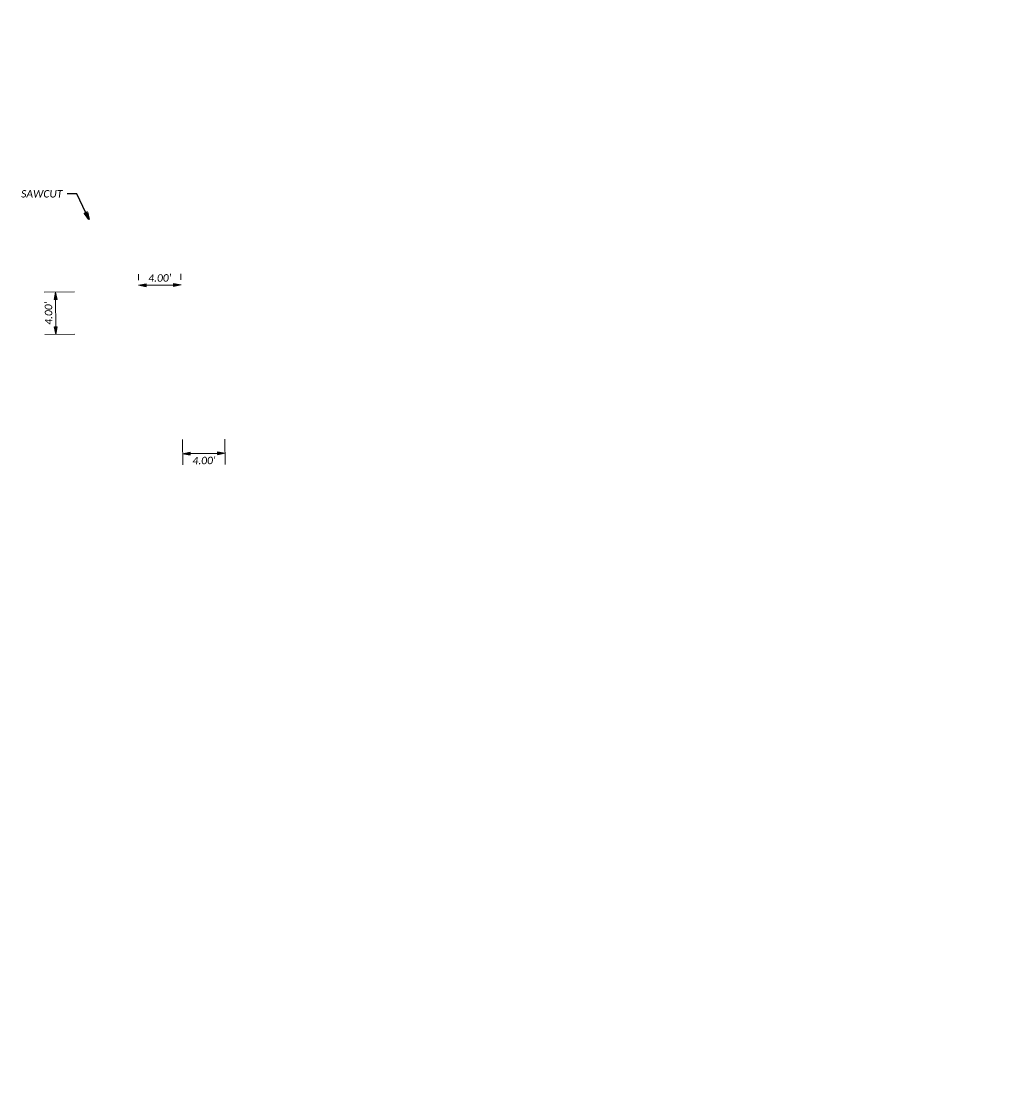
# Model space of a CAD drawing. Header units: feet. Extents: x 2273748 to 2273844, y 502207 to 503007.
# Tile 1 of 3: x 2273751 to 2273844, y 502413 to 502515. Entities that reach past the tile are written whole.
import ezdxf
from ezdxf import colors
from ezdxf.entities.mleader import LeaderData, LeaderLine
from ezdxf.math import Vec2, Vec3

# ---------------------------------------------------------------- set-up
doc = ezdxf.new("R2010")
doc.units = ezdxf.units.FT
doc.header["$LTSCALE"] = 5
doc.header["$MEASUREMENT"] = 0
doc.layers.get('0').update_dxf_attribs({"lineweight": 15, "true_color": 0xc2ced6})
doc.layers.get('Defpoints').update_dxf_attribs({"lineweight": 15})
doc.layers.add('0_Xref', color=7, linetype='Continuous', lineweight=15)
doc.layers.add('TX_P_5', color=7, linetype='Continuous', lineweight=35)
doc.styles.add('P_Slanted - Normal Fixed Spacing', font='calibrii.ttf', dxfattribs={"height": 0.14})
doc.dimstyles.new('P_Dec-0 Masked Slanted', dxfattribs={"dimtxt": 0.14, "dimasz": 0.14, "dimexe": 0.21, "dimexo": 0.21, "dimgap": 0.0625, "dimtad": 1, "dimdec": 0, "dimzin": 3, "dimdsep": 46, "dimtxsty": 'P_Slanted - Normal Fixed Spacing', "dimblk": 'Dim1', "dimcen": 0.035, "dimclrd": 95, "dimclre": 95, "dimclrt": 7, "dimaunit": 1, "dimadec": 3, "dimazin": 2, "dimtfac": 1, "dimtdec": 0, "dimtix": 1, "dimtmove": 1, "dimatfit": 3, "dimldrblk": 'Dim1', "dimfxl": 1, "dimtfill": 1, "dimtolj": 1, "dimtzin": 0, "dimlwd": 15, "dimlwe": 15, "dimarcsym": 0})
doc.dimstyles.new('P_Dec-2 Masked Slanted', dxfattribs={"dimtxt": 0.14, "dimasz": 0.14, "dimexe": 0.21, "dimexo": 0.21, "dimgap": 0.0625, "dimtad": 1, "dimzin": 3, "dimdsep": 46, "dimtxsty": 'P_Slanted - Normal Fixed Spacing', "dimblk": 'Dim1', "dimcen": 0.035, "dimclrd": 95, "dimclre": 95, "dimclrt": 7, "dimaunit": 1, "dimadec": 3, "dimazin": 2, "dimtfac": 1, "dimtix": 1, "dimtmove": 1, "dimatfit": 3, "dimldrblk": 'Dim1', "dimfxl": 1, "dimtfill": 1, "dimtolj": 1, "dimtzin": 0, "dimlwd": 15, "dimlwe": 15, "dimarcsym": 0})

# ---------------------------------------------------------------- blocks, each defined once
blk = doc.blocks.new('Dim1')
h = blk.add_hatch(color=4)
h.dxf.hatch_style = 1
h.paths.add_polyline_path([(0, 0), (-1, -0.2), (-1, 0.2)])
at = {"color": 4}
blk.add_lwpolyline([(0, 0), (-1, -0.2), (-1, 0.2), (0, 0)], dxfattribs=at)
blk = doc.blocks.new('*D1286')
at = {"layer": '0_Xref', "color": 95, "linetype": 'Continuous', "lineweight": 15, "transparency": 16777216}
for p, q in [((2273765.82, 502475.15), (2273765.84, 502472.77)), ((2273769.82, 502475.18), (2273769.84, 502472.81)), ((2273766.53, 502473.83), (2273769.13, 502473.85))]:
    blk.add_line(p, q, dxfattribs=at)
at = {"layer": 'Defpoints', "color": 0, "transparency": 16777216}
for p in [(2273765.81, 502476.2), (2273769.81, 502476.23), (2273769.83, 502473.86)]:
    blk.add_point(p, dxfattribs=at)
at = {"layer": '0_Xref', "color": 95, "lineweight": 15, "transparency": 16777216, "xscale": 0.7000000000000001, "yscale": 0.7000000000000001, "zscale": 0.7000000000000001}
for p, rotation in [((2273765.83, 502473.82), 180.5586970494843), ((2273769.83, 502473.86), 0.5586970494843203)]:
    blk.add_blockref('Dim1', p, dxfattribs=dict(at, rotation=rotation))
at = {"layer": '0_Xref', "color": 7, "transparency": 16777216, "insert": (2273767.84, 502473.17), "char_height": 0.7, "attachment_point": 5, "rotation": 0.5587, "style": 'P_Slanted - Normal Fixed Spacing', "bg_fill": 3, "box_fill_scale": 1.25, "bg_fill_color": 256, "bg_fill_true_color": 13158600, "bg_fill_transparency": 0}
blk.add_mtext("\\A1;4.00'", dxfattribs=at)
blk = doc.blocks.new('*D1285')
at = {"layer": '0_Xref', "color": 95, "linetype": 'Continuous', "lineweight": 15, "transparency": 16777216}
for p, q in [((2273755.63, 502489.1), (2273752.78, 502489.07)), ((2273753.86, 502485.78), (2273753.84, 502488.38)), ((2273755.67, 502485.1), (2273752.82, 502485.07))]:
    blk.add_line(p, q, dxfattribs=at)
at = {"layer": 'Defpoints', "color": 0, "transparency": 16777216}
for p in [(2273753.83, 502489.08), (2273756.68, 502489.11), (2273756.72, 502485.11)]:
    blk.add_point(p, dxfattribs=at)
at = {"layer": '0_Xref', "color": 95, "lineweight": 15, "transparency": 16777216, "xscale": 0.7000000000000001, "yscale": 0.7000000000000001, "zscale": 0.7000000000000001}
for p, rotation in [((2273753.83, 502489.08), 90.55869705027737), ((2273753.87, 502485.08), 270.5586970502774)]:
    blk.add_blockref('Dim1', p, dxfattribs=dict(at, rotation=rotation))
at = {"layer": '0_Xref', "color": 7, "transparency": 16777216, "insert": (2273753.18, 502487.07), "char_height": 0.7, "attachment_point": 5, "rotation": 90.5587, "style": 'P_Slanted - Normal Fixed Spacing', "bg_fill": 3, "box_fill_scale": 1.25, "bg_fill_color": 256, "bg_fill_true_color": 13158600, "bg_fill_transparency": 0}
blk.add_mtext("\\A1;4.00'", dxfattribs=at)
blk = doc.blocks.new('*D1299')
at = {"layer": '0_Xref', "color": 95, "linetype": 'Continuous', "lineweight": 15, "transparency": 16777216}
for p, q in [((2273761.67, 502490.21), (2273761.67, 502490.76)), ((2273765.67, 502490.24), (2273765.67, 502490.8)), ((2273762.38, 502489.72), (2273764.98, 502489.74))]:
    blk.add_line(p, q, dxfattribs=at)
at = {"layer": 'Defpoints', "color": 0, "transparency": 16777216}
for p in [(2273765.68, 502489.75), (2273761.68, 502489.16), (2273765.68, 502489.19)]:
    blk.add_point(p, dxfattribs=at)
at = {"layer": '0_Xref', "color": 95, "lineweight": 15, "transparency": 16777216, "xscale": 0.7000000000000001, "yscale": 0.7000000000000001, "zscale": 0.7000000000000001}
for p, rotation in [((2273761.68, 502489.71), 180.5586970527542), ((2273765.68, 502489.75), 0.5586970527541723)]:
    blk.add_blockref('Dim1', p, dxfattribs=dict(at, rotation=rotation))
at = {"layer": '0_Xref', "color": 7, "transparency": 16777216, "insert": (2273763.67, 502490.4), "char_height": 0.7, "attachment_point": 5, "rotation": 0.5587, "style": 'P_Slanted - Normal Fixed Spacing', "bg_fill": 3, "box_fill_scale": 1.25, "bg_fill_color": 256, "bg_fill_true_color": 13158600, "bg_fill_transparency": 0}
blk.add_mtext("\\A1;4.00'", dxfattribs=at)
blk = doc.blocks.new('*D1313')
at = {"layer": 'Defpoints', "color": 0, "transparency": 16777216}
for p in [(2273791.28, 503007.44), (2273794.22, 502599.64), (2273844.22, 502600), (2273797.05, 502207.46)]:
    blk.add_point(p, dxfattribs=at)
at = {"layer": 'TX_P_5', "color": 95, "linetype": 'Continuous', "lineweight": 15, "transparency": 16777216}
blk.add_arc((2273794.22, 502599.64), 3.55, 11.7188, 79.1081, dxfattribs=at)
at = {"layer": 'TX_P_5', "color": 95, "lineweight": 15, "transparency": 16777216, "xscale": 0.7000000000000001, "yscale": 0.7000000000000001, "zscale": 0.7000000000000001}
for p, rotation in [((2273794.19, 502603.19), 174.7608102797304), ((2273797.77, 502599.67), 276.0661492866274)]:
    blk.add_blockref('Dim1', p, dxfattribs=dict(at, rotation=rotation))
at = {"layer": 'TX_P_5', "color": 7, "transparency": 16777216, "insert": (2273797.18, 502602.65), "char_height": 0.7, "attachment_point": 5, "rotation": 135.4135, "style": 'P_Slanted - Normal Fixed Spacing', "bg_fill": 3, "box_fill_scale": 1.25, "bg_fill_color": 256, "bg_fill_true_color": 13158600, "bg_fill_transparency": 0}
blk.add_mtext('\\A1;90°', dxfattribs=at)
at = {"layer": 'Defpoints', "color": 0, "transparency": 16777216}
blk.add_point((2273797.28, 502601.44), dxfattribs=at)

msp = doc.modelspace()

# ---------------------------------------------------------------- dimensions: what is measured, and where the dimension line sits
at = {"layer": '0_Xref'}
for p1, p2, distance, override, picture, middle in [((2273761.684, 502489.156), (2273765.684, 502489.195), 0.554, {"dimtad": 1, "dimpost": "'"}, '*D1299', (2273763.672, 502490.401)), ((2273756.723, 502485.107), (2273756.684, 502489.107), 2.856, {"dimtad": 4, "dimpost": "'"}, '*D1285', (2273753.177, 502487.073)), ((2273765.811, 502476.195), (2273769.81, 502476.234), -2.376, {"dimtad": 4, "dimpost": "'"}, '*D1286', (2273767.84, 502473.168))]:
    dim = msp.add_aligned_dim(p1=p1, p2=p2, distance=distance, dimstyle='P_Dec-2 Masked Slanted', override=override, dxfattribs=at)
    dim.commit()
    dim.dimension.update_dxf_attribs({"geometry": picture, "text_midpoint": middle})
at = {"layer": 'TX_P_5'}
dim = msp.add_angular_dim_2l(base=(2273797.283, 502601.44), line1=((2273794.219, 502599.641), (2273844.218, 502600.002)), line2=((2273797.049, 502207.465), (2273791.276, 503007.444)), dimstyle='P_Dec-0 Masked Slanted', override={"dimpost": '', "dimaunit": 0}, dxfattribs=at)
dim.commit()
dim.dimension.update_dxf_attribs({"geometry": '*D1313', "text_midpoint": (2273797.184, 502602.649)})

# ---------------------------------------------------------------- leaders
ml = msp.add_multileader_mtext('Standard', dxfattribs=at)
ml.set_content('SAWCUT', color=7, style='P_Slanted - Normal Fixed Spacing')
ml.set_leader_properties(color=95)
ml.set_arrow_properties(name='Dim1')
ml.build(insert=Vec2(0, 0))
ml.multileader.update_dxf_attribs({"text_right_attachment_type": 3, "dogleg_length": 0.18, "arrow_head_size": 0.7, "scale": 5})
ctx = ml.context
ctx.base_point, ctx.scale, ctx.char_height, ctx.arrow_head_size, ctx.landing_gap_size, ctx.plane_origin = Vec3(2273750.027, 502498.345), 5, 0.7, 0.7, 0.45, Vec3(2273756.995, 502495.91)
ctx.right_attachment, ctx.text_align_type = 3, 2
notes = []
notes.append((ctx, [(0, (1, 1, 0), (2273755.84, 502498.338), (-1, 0), 0.9, [(0, [(2273756.995, 502495.91)], 0, [])])]))
ctx.mtext.insert, ctx.mtext.alignment, ctx.mtext.flow_direction = Vec3(2273754.49, 502498.7), 3, 5
for ctx, leaders in notes:
    for number, flags, end, landing, length, lines in leaders:
        leader = LeaderData()
        leader.index, (leader.has_last_leader_line, leader.has_dogleg_vector, leader.attachment_direction) = number, flags
        leader.last_leader_point, leader.dogleg_vector, leader.dogleg_length = Vec3(end), Vec3(landing), length
        for number, points, colour, breaks in lines:
            line = LeaderLine()
            line.index, line.vertices, line.color, line.breaks = number, Vec3.list(points), colors.encode_raw_color(colour), breaks
            leader.lines.append(line)
        ctx.leaders.append(leader)

doc.saveas('drawing.dxf')
